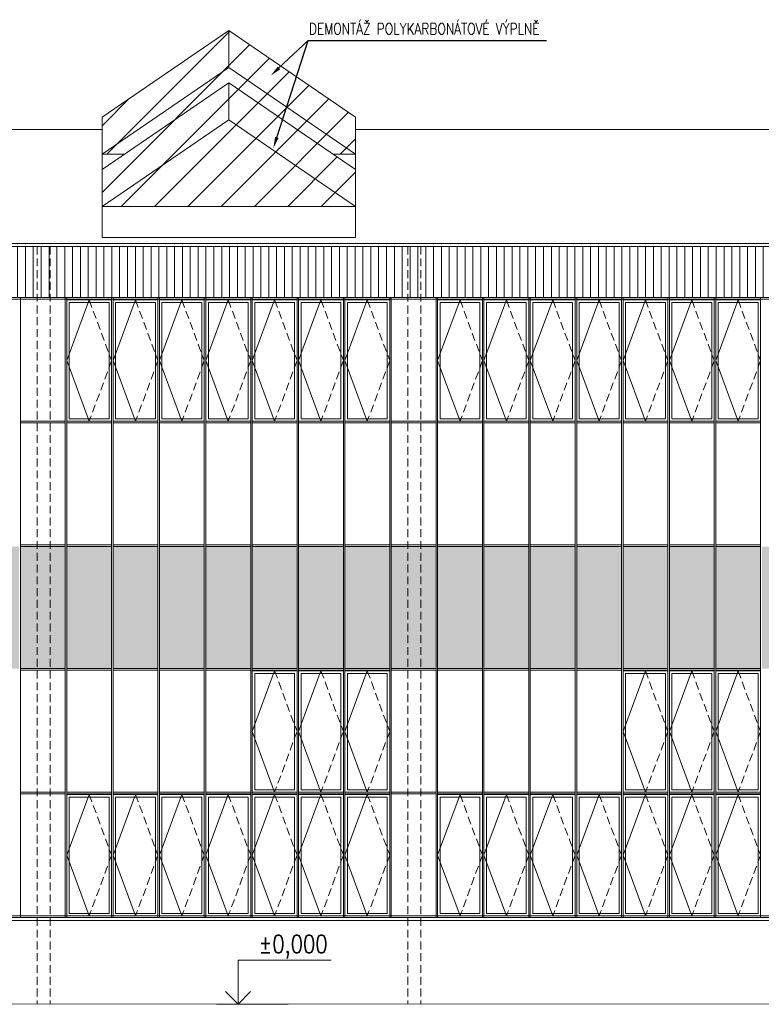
# Model space of a CAD drawing. Header units: millimetres. Extents: x -485339 to 286898, y -1189934 to 1602269.
# Tile 170 of 230: x -122267 to -110267, y -547485 to -531559. Entities that reach past the tile are written whole.
import ezdxf
from ezdxf import colors
from ezdxf.entities.mleader import LeaderData, LeaderLine
from ezdxf.enums import TextEntityAlignment as Align
from ezdxf.math import Vec2, Vec3

# ---------------------------------------------------------------- set-up
doc = ezdxf.new("R2010")
doc.units = ezdxf.units.MM
doc.header["$LTSCALE"] = 10
doc.linetypes.add('DASHED', pattern=[19.05, 12.7, -6.35])
doc.linetypes.add('ČÁRKOVANÁ', pattern=[19.05, 12.7, -6.35])
for name, color, linetype, lineweight, true_color in [('BOUR_OBV.PLÁŠT', 7, 'Continuous', 18, 0x4ccd32), ('BOUR_OKNA', 7, 'Continuous', 18, 0x4ccd32), ('BOUR_ŠRAFY', 7, 'Continuous', 18, 0x4ccd32), ('BOURÁNÍ_POPIS', 7, 'Continuous', 18, 0x4ccd32)]:
    doc.layers.add(name, color=color, linetype=linetype, lineweight=lineweight, true_color=true_color)
for name, color, linetype, lineweight in [('St_kóty_výškové', 132, 'Continuous', 18), ('St_otvory_okna', 40, 'Continuous', 18), ('St_sloupy_opláštění_pohled', 25, 'ČÁRKOVANÁ', 18), ('St_čáry_obrys', 5, 'Continuous', 35), ('St_čáry_plné', 250, 'Continuous', 18), ('St_šrafy', 250, 'Continuous', 18)]:
    doc.layers.add(name, color=color, linetype=linetype, lineweight=lineweight)
doc.styles.add('ROMANS', font='romans.shx', dxfattribs={"width": 0.8})
doc.styles.get("Standard").update_dxf_attribs({"font": 'simplex.shx', "width": 0.8})

# ---------------------------------------------------------------- blocks, each defined once
blk = doc.blocks.new('*U3875')
at = {"layer": 'St_sloupy_opláštění_pohled'}
for points in [[(-105, 6125), (-105, -6125)], [(105, 6125), (105, -6125)]]:
    blk.add_lwpolyline(points, dxfattribs=at)
blk = doc.blocks.new('*U3876')
at = {"layer": 'St_šrafy'}
for p in [(-48000, 0), (-42000, 0)]:
    blk.add_blockref('*U3875', p, dxfattribs=at)
blk = doc.blocks.new('*U4025')
at = {"layer": 'St_čáry_plné'}
for points in [[(2050, 273), (0, 1674), (-2050, 273)], [(0, 1073), (0, 1674)], [(2050, -328), (0, 1073), (-2050, -328)], [(2050, -573), (0, 828), (-2050, -573)], [(0, 227), (0, 828)], [(-2050, -1674), (-2050, 273)], [(2050, -1174), (0, 227), (-2050, -1174)], [(2050, -1674), (2050, 273)], [(-2050, -328), (-1691, -328)], [(2050, -328), (1691, -328)], [(-2050, -1174), (2050, -1174)], [(-2050, -1674), (2050, -1674)]]:
    blk.add_lwpolyline(points, dxfattribs=at)
blk = doc.blocks.new('*U4026')
at = {"layer": 'St_čáry_plné'}
blk.add_blockref('*U4025', (12000, 0), dxfattribs=at)
blk = doc.blocks.new('*U3985')
at = {"color": 0, "linetype": 'ByBlock', "lineweight": -2}
blk.add_line((3, 0), (-7, 0), dxfattribs=at)
for points in [[(0, 0), (0, 6.12), (0, 6.12), (-13, 6.12)], [(1.75, 1.75), (0, 0), (-1.75, 1.75)]]:
    blk.add_lwpolyline(points, dxfattribs=at)
at = {"color": 0, "linetype": 'ByBlock', "lineweight": -2, "style": 'ROMANS', "width": 0.8}
for tag, p in [('VYSKA', (-3.45, 9.62)), ('POPIS_001', (-12.5, 5.12))]:
    blk.add_attdef(tag, text='', height=2.5, dxfattribs=at).set_placement(p, align=Align.TOP_RIGHT)
blk = doc.blocks.new('G$CE9516F89')
at = {"layer": 'St_otvory_okna', "color": 0}
for points in [[(0, 0), (725, 0), (725, 1962.5), (0, 1962.5)], [(40, 40), (685, 40), (685, 1922.5), (40, 1922.5)]]:
    blk.add_lwpolyline(points, close=True, dxfattribs=at)
blk.add_lwpolyline([(362.5, 1962.5), (0, 981.25), (362.5, 0)], dxfattribs=at)
at = {"layer": 'St_otvory_okna', "color": 0, "linetype": 'ČÁRKOVANÁ'}
blk.add_lwpolyline([(362.5, 1962.5), (725, 981.25), (362.5, 0)], dxfattribs=at)

msp = doc.modelspace()

# ---------------------------------------------------------------- hatches: boundary and pattern name
at = {"layer": 'BOUR_ŠRAFY', "linetype": 'DASHED'}
h = msp.add_hatch(dxfattribs=at)
h.set_pattern_fill('ANSI31', color=256, scale=120)
h.set_pattern_definition([(45, (12000, 0), (-269.40768, 269.40768), [])])
h.paths.add_polyline_path([(-120934.2, -534580.9), (-116834.2, -534580.9), (-116834.2, -533979.8), (-117192.9, -533734.7), (-116834.2, -533734.7), (-116834.2, -533133.5), (-118884.2, -531733.1), (-120934.2, -533133.5), (-120934.2, -533734.7), (-120575.4, -533734.7), (-120934.2, -533979.8)])
at = {"layer": 'BOUR_ŠRAFY'}
h = msp.add_hatch(dxfattribs=at)
h.set_pattern_fill('ANSI31', color=256, scale=40, angle=45)
h.set_pattern_definition([(90, (0, 160416.98), (-127, 8e-15), [])])
h.paths.add_polyline_path([(-105754.9, -536055.2), (-105029.9, -536055.2), (-105004.9, -536055.2), (-104279.9, -536055.2), (-104254.9, -536055.2), (-103529.9, -536055.2), (-103504.9, -536055.2), (-102779.9, -536055.2), (-102754.9, -536055.2), (-102029.9, -536055.2), (-102004.9, -536055.2), (-101279.9, -536055.2), (-101254.9, -536055.2), (-100529.9, -536055.2), (-100504.9, -536055.2), (-99779.9, -536055.2), (-99754.9, -536055.2), (-99029.9, -536055.2), (-99004.9, -536055.2), (-98279.9, -536055.2), (-98254.9, -536055.2), (-97529.9, -536055.2), (-97504.9, -536055.2), (-96779.9, -536055.2), (-96754.9, -536055.2), (-96029.9, -536055.2), (-96004.9, -536055.2), (-95279.9, -536055.2), (-95254.9, -536055.2), (-94529.9, -536055.2), (-94504.9, -536055.2), (-93779.9, -536055.2), (-93754.9, -536055.2), (-93029.9, -536055.2), (-93004.9, -536055.2), (-92279.9, -536055.2), (-92254.9, -536055.2), (-91529.9, -536055.2), (-91504.9, -536055.2), (-90779.9, -536055.2), (-90754.9, -536055.2), (-90029.9, -536055.2), (-90004.9, -536055.2), (-89279.9, -536055.2), (-89254.9, -536055.2), (-88529.9, -536055.2), (-88504.9, -536055.2), (-87779.9, -536055.2), (-87754.9, -536055.2), (-87029.9, -536055.2), (-87004.9, -536055.2), (-86279.9, -536055.2), (-86254.9, -536055.2), (-85529.9, -536055.2), (-85504.9, -536055.2), (-84779.9, -536055.2), (-84754.9, -536055.2), (-84029.9, -536055.2), (-84004.9, -536055.2), (-83279.9, -536055.2), (-83254.9, -536055.2), (-82529.9, -536055.2), (-82504.9, -536055.2), (-81779.9, -536055.2), (-81754.9, -536055.2), (-81029.9, -536055.2), (-81004.9, -536055.2), (-80279.9, -536055.2), (-80254.9, -536055.2), (-79529.9, -536055.2), (-79504.9, -536055.2), (-78779.9, -536055.2), (-78754.9, -536055.2), (-78029.9, -536055.2), (-78004.9, -536055.2), (-77279.9, -536055.2), (-77254.9, -536055.2), (-76529.9, -536055.2), (-76504.9, -536055.2), (-75779.9, -536055.2), (-75754.9, -536055.2), (-75029.9, -536055.2), (-75004.9, -536055.2), (-74279.9, -536055.2), (-74254.9, -536055.2), (-73529.9, -536055.2), (-73504.9, -536055.2), (-72779.9, -536055.2), (-72754.9, -536055.2), (-72029.9, -536055.2), (-72004.9, -536055.2), (-71279.9, -536055.2), (-71254.9, -536055.2), (-70529.9, -536055.2), (-70504.9, -536055.2), (-70504.9, -535230.1), (-140279.9, -535230.1), (-140279.9, -536055.2), (-140254.9, -536055.2), (-139529.9, -536055.2), (-139504.9, -536055.2), (-138779.9, -536055.2), (-138754.9, -536055.2), (-138029.9, -536055.2), (-138004.9, -536055.2), (-137279.9, -536055.2), (-137254.9, -536055.2), (-136529.9, -536055.2), (-136504.9, -536055.2), (-135779.9, -536055.2), (-135754.9, -536055.2), (-135029.9, -536055.2), (-135004.9, -536055.2), (-134279.9, -536055.2), (-134254.9, -536055.2), (-133529.9, -536055.2), (-133504.9, -536055.2), (-132779.9, -536055.2), (-132754.9, -536055.2), (-132029.9, -536055.2), (-132004.9, -536055.2), (-131279.9, -536055.2), (-131254.9, -536055.2), (-130529.9, -536055.2), (-130504.9, -536055.2), (-129779.9, -536055.2), (-129754.9, -536055.2), (-129029.9, -536055.2), (-129004.9, -536055.2), (-128279.9, -536055.2), (-128254.9, -536055.2), (-127529.9, -536055.2), (-127504.9, -536055.2), (-126779.9, -536055.2), (-126754.9, -536055.2), (-126029.9, -536055.2), (-126004.9, -536055.2), (-125279.9, -536055.2), (-125254.9, -536055.2), (-124529.9, -536055.2), (-124504.9, -536055.2), (-123779.9, -536055.2), (-123754.9, -536055.2), (-123029.9, -536055.2), (-123004.9, -536055.2), (-122279.9, -536055.2), (-122254.9, -536055.2), (-121529.9, -536055.2), (-121504.9, -536055.2), (-120779.9, -536055.2), (-120754.9, -536055.2), (-120029.9, -536055.2), (-120004.9, -536055.2), (-119279.9, -536055.2), (-119254.9, -536055.2), (-118529.9, -536055.2), (-118504.9, -536055.2), (-117779.9, -536055.2), (-117754.9, -536055.2), (-117029.9, -536055.2), (-117004.9, -536055.2), (-116279.9, -536055.2), (-116254.9, -536055.2), (-115529.9, -536055.2), (-115504.9, -536055.2), (-114779.9, -536055.2), (-114754.9, -536055.2), (-114029.9, -536055.2), (-114004.9, -536055.2), (-113279.9, -536055.2), (-113254.9, -536055.2), (-112529.9, -536055.2), (-112504.9, -536055.2), (-111779.9, -536055.2), (-111754.9, -536055.2), (-111029.9, -536055.2), (-111004.9, -536055.2), (-110279.9, -536055.2), (-110254.9, -536055.2), (-109529.9, -536055.2), (-109504.9, -536055.2), (-108779.9, -536055.2), (-108754.9, -536055.2), (-108029.9, -536055.2), (-108004.9, -536055.2), (-107279.9, -536055.2), (-107254.9, -536055.2), (-106529.9, -536055.2), (-106504.9, -536055.2), (-105779.9, -536055.2)])
at = {"layer": 'St_otvory_okna'}
h = msp.add_hatch(color=254, dxfattribs=at)
h.dxf.hatch_style = 1
h.paths.add_polyline_path([(-139504.9, -542055.2), (-138779.9, -542055.2), (-138779.9, -540080.2), (-139504.9, -540080.2)])
h.paths.add_polyline_path([(-138029.9, -540080.2), (-138754.9, -540080.2), (-138754.9, -542055.2), (-138029.9, -542055.2)])
h.paths.add_polyline_path([(-137279.9, -540080.2), (-138004.9, -540080.2), (-138004.9, -542055.2), (-137279.9, -542055.2)])
h.paths.add_polyline_path([(-136529.9, -540080.2), (-137254.9, -540080.2), (-137254.9, -542055.2), (-136529.9, -542055.2)])
h.paths.add_polyline_path([(-136504.9, -542055.2), (-135779.9, -542055.2), (-135779.9, -540080.2), (-136504.9, -540080.2)])
h.paths.add_polyline_path([(-135754.9, -542055.2), (-135029.9, -542055.2), (-135029.9, -540080.2), (-135754.9, -540080.2)])
h.paths.add_polyline_path([(-135004.9, -542055.2), (-134279.9, -542055.2), (-134279.9, -540080.2), (-135004.9, -540080.2)])
h.paths.add_polyline_path([(-134254.9, -542055.2), (-133529.9, -542055.2), (-133529.9, -540080.2), (-134254.9, -540080.2)])
h.paths.add_polyline_path([(-132779.9, -540080.2), (-133504.9, -540080.2), (-133504.9, -542055.2), (-132779.9, -542055.2)])
h.paths.add_polyline_path([(-132754.9, -542055.2), (-132029.9, -542055.2), (-132029.9, -540080.2), (-132754.9, -540080.2)])
h.paths.add_polyline_path([(-132004.9, -542055.2), (-131279.9, -542055.2), (-131279.9, -540080.2), (-132004.9, -540080.2)])
h.paths.add_polyline_path([(-131254.9, -542055.2), (-130529.9, -542055.2), (-130529.9, -540080.2), (-131254.9, -540080.2)])
h.paths.add_polyline_path([(-130504.9, -542055.2), (-129779.9, -542055.2), (-129779.9, -540080.2), (-130504.9, -540080.2)])
h.paths.add_polyline_path([(-129754.9, -542055.2), (-129029.9, -542055.2), (-129029.9, -540080.2), (-129754.9, -540080.2)])
h.paths.add_polyline_path([(-129004.9, -542055.2), (-128279.9, -542055.2), (-128279.9, -540080.2), (-129004.9, -540080.2)])
h.paths.add_polyline_path([(-128254.9, -542055.2), (-127529.9, -542055.2), (-127529.9, -540080.2), (-128254.9, -540080.2)])
h.paths.add_polyline_path([(-127504.9, -542055.2), (-126779.9, -542055.2), (-126779.9, -540080.2), (-127504.9, -540080.2)])
h.paths.add_polyline_path([(-126754.9, -542055.2), (-126029.9, -542055.2), (-126029.9, -540080.2), (-126754.9, -540080.2)])
h.paths.add_polyline_path([(-126004.9, -542055.2), (-125279.9, -542055.2), (-125279.9, -540080.2), (-126004.9, -540080.2)])
h.paths.add_polyline_path([(-125254.9, -542055.2), (-124529.9, -542055.2), (-124529.9, -540080.2), (-125254.9, -540080.2)])
h.paths.add_polyline_path([(-124504.9, -542055.2), (-123779.9, -542055.2), (-123779.9, -540080.2), (-124504.9, -540080.2)])
h.paths.add_polyline_path([(-123754.9, -542055.2), (-123029.9, -542055.2), (-123029.9, -540080.2), (-123754.9, -540080.2)])
h.paths.add_polyline_path([(-123004.9, -542055.2), (-122279.9, -542055.2), (-122279.9, -540080.2), (-123004.9, -540080.2)])
h.paths.add_polyline_path([(-122254.9, -542055.2), (-121529.9, -542055.2), (-121529.9, -540080.2), (-122254.9, -540080.2)])
h.paths.add_polyline_path([(-121504.9, -542055.2), (-120779.9, -542055.2), (-120779.9, -540080.2), (-121504.9, -540080.2)])
h.paths.add_polyline_path([(-120754.9, -542055.2), (-120029.9, -542055.2), (-120029.9, -540080.2), (-120754.9, -540080.2)])
h.paths.add_polyline_path([(-120004.9, -542055.2), (-119279.9, -542055.2), (-119279.9, -540080.2), (-120004.9, -540080.2)])
h.paths.add_polyline_path([(-119254.9, -542055.2), (-118529.9, -542055.2), (-118529.9, -540080.2), (-119254.9, -540080.2)])
h.paths.add_polyline_path([(-118504.9, -542055.2), (-117779.9, -542055.2), (-117779.9, -540080.2), (-118504.9, -540080.2)])
h.paths.add_polyline_path([(-117754.9, -542055.2), (-117029.9, -542055.2), (-117029.9, -540080.2), (-117754.9, -540080.2)])
h.paths.add_polyline_path([(-116254.9, -542055.2), (-115529.9, -542055.2), (-115529.9, -540080.2), (-116254.9, -540080.2)])
h.paths.add_polyline_path([(-117004.9, -542055.2), (-116279.9, -542055.2), (-116279.9, -540080.2), (-117004.9, -540080.2)])
h.paths.add_polyline_path([(-115504.9, -542055.2), (-114779.9, -542055.2), (-114779.9, -540080.2), (-115504.9, -540080.2)])
h.paths.add_polyline_path([(-114754.9, -542055.2), (-114029.9, -542055.2), (-114029.9, -540080.2), (-114754.9, -540080.2)])
h.paths.add_polyline_path([(-114004.9, -542055.2), (-113279.9, -542055.2), (-113279.9, -540080.2), (-114004.9, -540080.2)])
h.paths.add_polyline_path([(-113254.9, -542055.2), (-112529.9, -542055.2), (-112529.9, -540080.2), (-113254.9, -540080.2)])
h.paths.add_polyline_path([(-112504.9, -542055.2), (-111779.9, -542055.2), (-111779.9, -540080.2), (-112504.9, -540080.2)])
h.paths.add_polyline_path([(-111754.9, -542055.2), (-111029.9, -542055.2), (-111029.9, -540080.2), (-111754.9, -540080.2)])
h.paths.add_polyline_path([(-111004.9, -542055.2), (-110279.9, -542055.2), (-110279.9, -540080.2), (-111004.9, -540080.2)])
h.paths.add_polyline_path([(-110254.9, -542055.2), (-109529.9, -542055.2), (-109529.9, -540080.2), (-110254.9, -540080.2)])
h.paths.add_polyline_path([(-109504.9, -542055.2), (-108779.9, -542055.2), (-108779.9, -540080.2), (-109504.9, -540080.2)])
h.paths.add_polyline_path([(-108754.9, -542055.2), (-108029.9, -542055.2), (-108029.9, -540080.2), (-108754.9, -540080.2)])
h.paths.add_polyline_path([(-108004.9, -542055.2), (-107279.9, -542055.2), (-107279.9, -540080.2), (-108004.9, -540080.2)])
h.paths.add_polyline_path([(-107254.9, -542055.2), (-106529.9, -542055.2), (-106529.9, -540080.2), (-107254.9, -540080.2)])
h.paths.add_polyline_path([(-106504.9, -542055.2), (-105779.9, -542055.2), (-105779.9, -540080.2), (-106504.9, -540080.2)])
h.paths.add_polyline_path([(-105754.9, -542055.2), (-105029.9, -542055.2), (-105029.9, -540080.2), (-105754.9, -540080.2)])
h.paths.add_polyline_path([(-105004.9, -542055.2), (-104279.9, -542055.2), (-104279.9, -540080.2), (-105004.9, -540080.2)])
h.paths.add_polyline_path([(-104254.9, -542055.2), (-103529.9, -542055.2), (-103529.9, -540080.2), (-104254.9, -540080.2)])
h.paths.add_polyline_path([(-103504.9, -542055.2), (-102779.9, -542055.2), (-102779.9, -540080.2), (-103504.9, -540080.2)])
h.paths.add_polyline_path([(-102754.9, -542055.2), (-102029.9, -542055.2), (-102029.9, -540080.2), (-102754.9, -540080.2)])
h.paths.add_polyline_path([(-102004.9, -542055.2), (-101279.9, -542055.2), (-101279.9, -540080.2), (-102004.9, -540080.2)])
h.paths.add_polyline_path([(-101254.9, -542055.2), (-100529.9, -542055.2), (-100529.9, -540080.2), (-101254.9, -540080.2)])
h.paths.add_polyline_path([(-100504.9, -542055.2), (-99779.9, -542055.2), (-99779.9, -540080.2), (-100504.9, -540080.2)])
h.paths.add_polyline_path([(-99754.9, -542055.2), (-99029.9, -542055.2), (-99029.9, -540080.2), (-99754.9, -540080.2)])
h.paths.add_polyline_path([(-99004.9, -542055.2), (-98279.9, -542055.2), (-98279.9, -540080.2), (-99004.9, -540080.2)])
h.paths.add_polyline_path([(-98254.9, -542055.2), (-97529.9, -542055.2), (-97529.9, -540080.2), (-98254.9, -540080.2)])
h.paths.add_polyline_path([(-97504.9, -542055.2), (-96779.9, -542055.2), (-96779.9, -540080.2), (-97504.9, -540080.2)])
h.paths.add_polyline_path([(-96754.9, -542055.2), (-96029.9, -542055.2), (-96029.9, -540080.2), (-96754.9, -540080.2)])
h.paths.add_polyline_path([(-96004.9, -542055.2), (-95279.9, -542055.2), (-95279.9, -540080.2), (-96004.9, -540080.2)])
h.paths.add_polyline_path([(-95254.9, -542055.2), (-94529.9, -542055.2), (-94529.9, -540080.2), (-95254.9, -540080.2)])
h.paths.add_polyline_path([(-94504.9, -542055.2), (-93779.9, -542055.2), (-93779.9, -540080.2), (-94504.9, -540080.2)])
h.paths.add_polyline_path([(-93754.9, -542055.2), (-93029.9, -542055.2), (-93029.9, -540080.2), (-93754.9, -540080.2)])
h.paths.add_polyline_path([(-93004.9, -542055.2), (-92279.9, -542055.2), (-92279.9, -540080.2), (-93004.9, -540080.2)])
h.paths.add_polyline_path([(-92254.9, -542055.2), (-91529.9, -542055.2), (-91529.9, -540080.2), (-92254.9, -540080.2)])
h.paths.add_polyline_path([(-91504.9, -542055.2), (-90779.9, -542055.2), (-90779.9, -540080.2), (-91504.9, -540080.2)])
h.paths.add_polyline_path([(-90754.9, -542055.2), (-90029.9, -542055.2), (-90029.9, -540080.2), (-90754.9, -540080.2)])
h.paths.add_polyline_path([(-90004.9, -542055.2), (-89279.9, -542055.2), (-89279.9, -540080.2), (-90004.9, -540080.2)])
h.paths.add_polyline_path([(-89254.9, -542055.2), (-88529.9, -542055.2), (-88529.9, -540080.2), (-89254.9, -540080.2)])
h.paths.add_polyline_path([(-88504.9, -542055.2), (-87779.9, -542055.2), (-87779.9, -540080.2), (-88504.9, -540080.2)])
h.paths.add_polyline_path([(-87754.9, -542055.2), (-87029.9, -542055.2), (-87029.9, -540080.2), (-87754.9, -540080.2)])
h.paths.add_polyline_path([(-87004.9, -542055.2), (-86279.9, -542055.2), (-86279.9, -540080.2), (-87004.9, -540080.2)])
h.paths.add_polyline_path([(-86254.9, -542055.2), (-85529.9, -542055.2), (-85529.9, -540080.2), (-86254.9, -540080.2)])
h.paths.add_polyline_path([(-85504.9, -542055.2), (-84779.9, -542055.2), (-84779.9, -540080.2), (-85504.9, -540080.2)])
h.paths.add_polyline_path([(-84754.9, -542055.2), (-84029.9, -542055.2), (-84029.9, -540080.2), (-84754.9, -540080.2)])
h.paths.add_polyline_path([(-84004.9, -542055.2), (-83279.9, -542055.2), (-83279.9, -540080.2), (-84004.9, -540080.2)])
h.paths.add_polyline_path([(-83254.9, -542055.2), (-82529.9, -542055.2), (-82529.9, -540080.2), (-83254.9, -540080.2)])
h.paths.add_polyline_path([(-82504.9, -542055.2), (-81779.9, -542055.2), (-81779.9, -540080.2), (-82504.9, -540080.2)])
h.paths.add_polyline_path([(-81754.9, -542055.2), (-81029.9, -542055.2), (-81029.9, -540080.2), (-81754.9, -540080.2)])
h.paths.add_polyline_path([(-81004.9, -542055.2), (-80279.9, -542055.2), (-80279.9, -540080.2), (-81004.9, -540080.2)])
h.paths.add_polyline_path([(-80254.9, -542055.2), (-79529.9, -542055.2), (-79529.9, -540080.2), (-80254.9, -540080.2)])
h.paths.add_polyline_path([(-79504.9, -542055.2), (-78779.9, -542055.2), (-78779.9, -540080.2), (-79504.9, -540080.2)])
h.paths.add_polyline_path([(-78754.9, -542055.2), (-78029.9, -542055.2), (-78029.9, -540080.2), (-78754.9, -540080.2)])
h.paths.add_polyline_path([(-78004.9, -542055.2), (-77279.9, -542055.2), (-77279.9, -540080.2), (-78004.9, -540080.2)])
h.paths.add_polyline_path([(-77254.9, -542055.2), (-76529.9, -542055.2), (-76529.9, -540080.2), (-77254.9, -540080.2)])
h.paths.add_polyline_path([(-76504.9, -542055.2), (-75779.9, -542055.2), (-75779.9, -540080.2), (-76504.9, -540080.2)])
h.paths.add_polyline_path([(-75754.9, -542055.2), (-75029.9, -542055.2), (-75029.9, -540080.2), (-75754.9, -540080.2)])
h.paths.add_polyline_path([(-75004.9, -542055.2), (-74279.9, -542055.2), (-74279.9, -540080.2), (-75004.9, -540080.2)])
h.paths.add_polyline_path([(-74254.9, -542055.2), (-73529.9, -542055.2), (-73529.9, -540080.2), (-74254.9, -540080.2)])
h.paths.add_polyline_path([(-72779.9, -540080.2), (-73504.9, -540080.2), (-73504.9, -542055.2), (-72779.9, -542055.2)])
h.paths.add_polyline_path([(-72029.9, -540080.2), (-72754.9, -540080.2), (-72754.9, -542055.2), (-72029.9, -542055.2)])
h.paths.add_polyline_path([(-71279.9, -540080.2), (-72004.9, -540080.2), (-72004.9, -542055.2), (-71279.9, -542055.2)])
h.paths.add_polyline_path([(-70529.9, -540080.2), (-71254.9, -540080.2), (-71254.9, -542055.2), (-70529.9, -542055.2)])

# ---------------------------------------------------------------- linework, layer by layer
at = {"layer": 'BOUR_OBV.PLÁŠT'}
for p, q in [((-140279.9, -536055.2), (-70504.9, -536055.2)), ((-140254.9, -536080.2), (-70529.9, -536080.2)), ((-122254.9, -540080.2), (-122254.9, -542055.2)), ((-121529.9, -540080.2), (-122254.9, -540080.2)), ((-121529.9, -542055.2), (-121529.9, -540080.2)), ((-121504.9, -540080.2), (-121504.9, -542055.2)), ((-120779.9, -540080.2), (-121504.9, -540080.2)), ((-120779.9, -542055.2), (-120779.9, -540080.2)), ((-120754.9, -540080.2), (-120754.9, -542055.2)), ((-120029.9, -540080.2), (-120754.9, -540080.2)), ((-120029.9, -542055.2), (-120029.9, -540080.2)), ((-120004.9, -540080.2), (-120004.9, -542055.2)), ((-119279.9, -540080.2), (-120004.9, -540080.2)), ((-119279.9, -542055.2), (-119279.9, -540080.2)), ((-119254.9, -540080.2), (-119254.9, -542055.2)), ((-118529.9, -540080.2), (-119254.9, -540080.2)), ((-118529.9, -542055.2), (-118529.9, -540080.2)), ((-118504.9, -540080.2), (-118504.9, -542055.2)), ((-117779.9, -540080.2), (-118504.9, -540080.2)), ((-117779.9, -542055.2), (-117779.9, -540080.2)), ((-117754.9, -540080.2), (-117754.9, -542055.2)), ((-117029.9, -540080.2), (-117754.9, -540080.2)), ((-117029.9, -542055.2), (-117029.9, -540080.2)), ((-117004.9, -540080.2), (-117004.9, -542055.2)), ((-116279.9, -540080.2), (-117004.9, -540080.2)), ((-116279.9, -542055.2), (-116279.9, -540080.2)), ((-116254.9, -540080.2), (-116254.9, -542055.2)), ((-115529.9, -540080.2), (-116254.9, -540080.2)), ((-115529.9, -542055.2), (-115529.9, -540080.2)), ((-115504.9, -540080.2), (-115504.9, -542055.2)), ((-114779.9, -540080.2), (-115504.9, -540080.2)), ((-114779.9, -542055.2), (-114779.9, -540080.2)), ((-114754.9, -540080.2), (-114754.9, -542055.2)), ((-114029.9, -540080.2), (-114754.9, -540080.2)), ((-114029.9, -542055.2), (-114029.9, -540080.2)), ((-114004.9, -540080.2), (-114004.9, -542055.2)), ((-113279.9, -540080.2), (-114004.9, -540080.2)), ((-113279.9, -542055.2), (-113279.9, -540080.2)), ((-113254.9, -540080.2), (-113254.9, -542055.2)), ((-112529.9, -540080.2), (-113254.9, -540080.2)), ((-112529.9, -542055.2), (-112529.9, -540080.2)), ((-112504.9, -540080.2), (-112504.9, -542055.2)), ((-111779.9, -540080.2), (-112504.9, -540080.2)), ((-111779.9, -542055.2), (-111779.9, -540080.2)), ((-111754.9, -540080.2), (-111754.9, -542055.2)), ((-111029.9, -540080.2), (-111754.9, -540080.2)), ((-111029.9, -542055.2), (-111029.9, -540080.2)), ((-111004.9, -540080.2), (-111004.9, -542055.2)), ((-110279.9, -540080.2), (-111004.9, -540080.2)), ((-110279.9, -542055.2), (-110279.9, -540080.2)), ((-122254.9, -542055.2), (-121529.9, -542055.2)), ((-121504.9, -542055.2), (-120779.9, -542055.2)), ((-120754.9, -542055.2), (-120029.9, -542055.2)), ((-120004.9, -542055.2), (-119279.9, -542055.2)), ((-119254.9, -542055.2), (-118529.9, -542055.2)), ((-118504.9, -542055.2), (-117779.9, -542055.2)), ((-117754.9, -542055.2), (-117029.9, -542055.2)), ((-117004.9, -542055.2), (-116279.9, -542055.2)), ((-116254.9, -542055.2), (-115529.9, -542055.2)), ((-115504.9, -542055.2), (-114779.9, -542055.2)), ((-114754.9, -542055.2), (-114029.9, -542055.2)), ((-114004.9, -542055.2), (-113279.9, -542055.2)), ((-113254.9, -542055.2), (-112529.9, -542055.2)), ((-112504.9, -542055.2), (-111779.9, -542055.2)), ((-111754.9, -542055.2), (-111029.9, -542055.2)), ((-111004.9, -542055.2), (-110279.9, -542055.2)), ((-70504.9, -546080.2), (-140279.9, -546080.2)), ((-70529.9, -546055.2), (-140254.9, -546055.2))]:
    msp.add_line(p, q, dxfattribs=at)
for points in [[(-122254.9, -536055.2), (-121529.9, -536055.2)], [(-122254.9, -546080.2), (-122254.9, -536055.2)], [(-121529.9, -546080.2), (-121529.9, -536055.2)], [(-121504.9, -536055.2), (-120779.9, -536055.2)], [(-121504.9, -546080.2), (-121504.9, -536055.2)], [(-120779.9, -546080.2), (-120779.9, -536055.2)], [(-120754.9, -536055.2), (-120029.9, -536055.2)], [(-120754.9, -546080.2), (-120754.9, -536055.2)], [(-120029.9, -546080.2), (-120029.9, -536055.2)], [(-120004.9, -536055.2), (-119279.9, -536055.2)], [(-120004.9, -546080.2), (-120004.9, -536055.2)], [(-119279.9, -546080.2), (-119279.9, -536055.2)], [(-119254.9, -536055.2), (-118529.9, -536055.2)], [(-119254.9, -546080.2), (-119254.9, -536055.2)], [(-118529.9, -546080.2), (-118529.9, -536055.2)], [(-118504.9, -536055.2), (-117779.9, -536055.2)], [(-118504.9, -546080.2), (-118504.9, -536055.2)], [(-117779.9, -546080.2), (-117779.9, -536055.2)], [(-117754.9, -536055.2), (-117029.9, -536055.2)], [(-117754.9, -546080.2), (-117754.9, -536055.2)], [(-117029.9, -546080.2), (-117029.9, -536055.2)], [(-117004.9, -536055.2), (-116279.9, -536055.2)], [(-117004.9, -546080.2), (-117004.9, -536055.2)], [(-116279.9, -546080.2), (-116279.9, -536055.2)], [(-116254.9, -536055.2), (-115529.9, -536055.2)], [(-116254.9, -546080.2), (-116254.9, -536055.2)], [(-115529.9, -546080.2), (-115529.9, -536055.2)], [(-115504.9, -536055.2), (-114779.9, -536055.2)], [(-115504.9, -546080.2), (-115504.9, -536055.2)], [(-114779.9, -546080.2), (-114779.9, -536055.2)], [(-114754.9, -536055.2), (-114029.9, -536055.2)], [(-114754.9, -546080.2), (-114754.9, -536055.2)], [(-114029.9, -546080.2), (-114029.9, -536055.2)], [(-114004.9, -536055.2), (-113279.9, -536055.2)], [(-114004.9, -546080.2), (-114004.9, -536055.2)], [(-113279.9, -546080.2), (-113279.9, -536055.2)], [(-113254.9, -536055.2), (-112529.9, -536055.2)], [(-113254.9, -546080.2), (-113254.9, -536055.2)], [(-112529.9, -546080.2), (-112529.9, -536055.2)], [(-112504.9, -536055.2), (-111779.9, -536055.2)], [(-112504.9, -546080.2), (-112504.9, -536055.2)], [(-111779.9, -546080.2), (-111779.9, -536055.2)], [(-111754.9, -536055.2), (-111029.9, -536055.2)], [(-111754.9, -546080.2), (-111754.9, -536055.2)], [(-111029.9, -546080.2), (-111029.9, -536055.2)], [(-111004.9, -536055.2), (-110279.9, -536055.2)], [(-111004.9, -546080.2), (-111004.9, -536055.2)], [(-110279.9, -546080.2), (-110279.9, -536055.2)], [(-122254.9, -536080.2), (-121529.9, -536080.2)], [(-121504.9, -536080.2), (-120779.9, -536080.2)], [(-120754.9, -536080.2), (-120029.9, -536080.2)], [(-120004.9, -536080.2), (-119279.9, -536080.2)], [(-119254.9, -536080.2), (-118529.9, -536080.2)], [(-118504.9, -536080.2), (-117779.9, -536080.2)], [(-117754.9, -536080.2), (-117029.9, -536080.2)], [(-117004.9, -536080.2), (-116279.9, -536080.2)], [(-116254.9, -536080.2), (-115529.9, -536080.2)], [(-115504.9, -536080.2), (-114779.9, -536080.2)], [(-114754.9, -536080.2), (-114029.9, -536080.2)], [(-114004.9, -536080.2), (-113279.9, -536080.2)], [(-113254.9, -536080.2), (-112529.9, -536080.2)], [(-112504.9, -536080.2), (-111779.9, -536080.2)], [(-111754.9, -536080.2), (-111029.9, -536080.2)], [(-111004.9, -536080.2), (-110279.9, -536080.2)], [(-122254.9, -538055.2), (-121529.9, -538055.2)], [(-122254.9, -538080.2), (-121529.9, -538080.2)], [(-121504.9, -538055.2), (-120779.9, -538055.2)], [(-121504.9, -538080.2), (-120779.9, -538080.2)], [(-120754.9, -538055.2), (-120029.9, -538055.2)], [(-120754.9, -538080.2), (-120029.9, -538080.2)], [(-120004.9, -538055.2), (-119279.9, -538055.2)], [(-120004.9, -538080.2), (-119279.9, -538080.2)], [(-119254.9, -538055.2), (-118529.9, -538055.2)], [(-119254.9, -538080.2), (-118529.9, -538080.2)], [(-118504.9, -538055.2), (-117779.9, -538055.2)], [(-118504.9, -538080.2), (-117779.9, -538080.2)], [(-117754.9, -538055.2), (-117029.9, -538055.2)], [(-117754.9, -538080.2), (-117029.9, -538080.2)], [(-117004.9, -538055.2), (-116279.9, -538055.2)], [(-117004.9, -538080.2), (-116279.9, -538080.2)], [(-116254.9, -538055.2), (-115529.9, -538055.2)], [(-116254.9, -538080.2), (-115529.9, -538080.2)], [(-115504.9, -538055.2), (-114779.9, -538055.2)], [(-115504.9, -538080.2), (-114779.9, -538080.2)], [(-114754.9, -538055.2), (-114029.9, -538055.2)], [(-114754.9, -538080.2), (-114029.9, -538080.2)], [(-114004.9, -538055.2), (-113279.9, -538055.2)], [(-114004.9, -538080.2), (-113279.9, -538080.2)], [(-113254.9, -538055.2), (-112529.9, -538055.2)], [(-113254.9, -538080.2), (-112529.9, -538080.2)], [(-112504.9, -538055.2), (-111779.9, -538055.2)], [(-112504.9, -538080.2), (-111779.9, -538080.2)], [(-111754.9, -538055.2), (-111029.9, -538055.2)], [(-111754.9, -538080.2), (-111029.9, -538080.2)], [(-111004.9, -538055.2), (-110279.9, -538055.2)], [(-111004.9, -538080.2), (-110279.9, -538080.2)], [(-122254.9, -540055.2), (-121529.9, -540055.2)], [(-122254.9, -540080.2), (-121529.9, -540080.2)], [(-121504.9, -540055.2), (-120779.9, -540055.2)], [(-121504.9, -540080.2), (-120779.9, -540080.2)], [(-120754.9, -540055.2), (-120029.9, -540055.2)], [(-120754.9, -540080.2), (-120029.9, -540080.2)], [(-120004.9, -540055.2), (-119279.9, -540055.2)], [(-120004.9, -540080.2), (-119279.9, -540080.2)], [(-119254.9, -540055.2), (-118529.9, -540055.2)], [(-119254.9, -540080.2), (-118529.9, -540080.2)], [(-118504.9, -540055.2), (-117779.9, -540055.2)], [(-118504.9, -540080.2), (-117779.9, -540080.2)], [(-117754.9, -540055.2), (-117029.9, -540055.2)], [(-117754.9, -540080.2), (-117029.9, -540080.2)], [(-117004.9, -540055.2), (-116279.9, -540055.2)], [(-117004.9, -540080.2), (-116279.9, -540080.2)], [(-116254.9, -540055.2), (-115529.9, -540055.2)], [(-116254.9, -540080.2), (-115529.9, -540080.2)], [(-115504.9, -540055.2), (-114779.9, -540055.2)], [(-115504.9, -540080.2), (-114779.9, -540080.2)], [(-114754.9, -540055.2), (-114029.9, -540055.2)], [(-114754.9, -540080.2), (-114029.9, -540080.2)], [(-114004.9, -540055.2), (-113279.9, -540055.2)], [(-114004.9, -540080.2), (-113279.9, -540080.2)], [(-113254.9, -540055.2), (-112529.9, -540055.2)], [(-113254.9, -540080.2), (-112529.9, -540080.2)], [(-112504.9, -540055.2), (-111779.9, -540055.2)], [(-112504.9, -540080.2), (-111779.9, -540080.2)], [(-111754.9, -540055.2), (-111029.9, -540055.2)], [(-111754.9, -540080.2), (-111029.9, -540080.2)], [(-111004.9, -540055.2), (-110279.9, -540055.2)], [(-111004.9, -540080.2), (-110279.9, -540080.2)], [(-122254.9, -542055.2), (-121529.9, -542055.2)], [(-122254.9, -542080.2), (-121529.9, -542080.2)], [(-121504.9, -542055.2), (-120779.9, -542055.2)], [(-121504.9, -542080.2), (-120779.9, -542080.2)], [(-120754.9, -542055.2), (-120029.9, -542055.2)], [(-120754.9, -542080.2), (-120029.9, -542080.2)], [(-120004.9, -542055.2), (-119279.9, -542055.2)], [(-120004.9, -542080.2), (-119279.9, -542080.2)], [(-119254.9, -542055.2), (-118529.9, -542055.2)], [(-119254.9, -542080.2), (-118529.9, -542080.2)], [(-118504.9, -542055.2), (-117779.9, -542055.2)], [(-118504.9, -542080.2), (-117779.9, -542080.2)], [(-117754.9, -542055.2), (-117029.9, -542055.2)], [(-117754.9, -542080.2), (-117029.9, -542080.2)], [(-117004.9, -542055.2), (-116279.9, -542055.2)], [(-117004.9, -542080.2), (-116279.9, -542080.2)], [(-116254.9, -542055.2), (-115529.9, -542055.2)], [(-116254.9, -542080.2), (-115529.9, -542080.2)], [(-115504.9, -542055.2), (-114779.9, -542055.2)], [(-115504.9, -542080.2), (-114779.9, -542080.2)], [(-114754.9, -542055.2), (-114029.9, -542055.2)], [(-114754.9, -542080.2), (-114029.9, -542080.2)], [(-114004.9, -542055.2), (-113279.9, -542055.2)], [(-114004.9, -542080.2), (-113279.9, -542080.2)], [(-113254.9, -542055.2), (-112529.9, -542055.2)], [(-113254.9, -542080.2), (-112529.9, -542080.2)], [(-112504.9, -542055.2), (-111779.9, -542055.2)], [(-112504.9, -542080.2), (-111779.9, -542080.2)], [(-111754.9, -542055.2), (-111029.9, -542055.2)], [(-111754.9, -542080.2), (-111029.9, -542080.2)], [(-111004.9, -542055.2), (-110279.9, -542055.2)], [(-111004.9, -542080.2), (-110279.9, -542080.2)], [(-122254.9, -544055.2), (-121529.9, -544055.2)], [(-122254.9, -544080.2), (-121529.9, -544080.2)], [(-121504.9, -544055.2), (-120779.9, -544055.2)], [(-121504.9, -544080.2), (-120779.9, -544080.2)], [(-120754.9, -544055.2), (-120029.9, -544055.2)], [(-120754.9, -544080.2), (-120029.9, -544080.2)], [(-120004.9, -544055.2), (-119279.9, -544055.2)], [(-120004.9, -544080.2), (-119279.9, -544080.2)], [(-119254.9, -544055.2), (-118529.9, -544055.2)], [(-119254.9, -544080.2), (-118529.9, -544080.2)], [(-118504.9, -544055.2), (-117779.9, -544055.2)], [(-118504.9, -544080.2), (-117779.9, -544080.2)], [(-117754.9, -544055.2), (-117029.9, -544055.2)], [(-117754.9, -544080.2), (-117029.9, -544080.2)], [(-117004.9, -544055.2), (-116279.9, -544055.2)], [(-117004.9, -544080.2), (-116279.9, -544080.2)], [(-116254.9, -544055.2), (-115529.9, -544055.2)], [(-116254.9, -544080.2), (-115529.9, -544080.2)], [(-115504.9, -544055.2), (-114779.9, -544055.2)], [(-115504.9, -544080.2), (-114779.9, -544080.2)], [(-114754.9, -544055.2), (-114029.9, -544055.2)], [(-114754.9, -544080.2), (-114029.9, -544080.2)], [(-114004.9, -544055.2), (-113279.9, -544055.2)], [(-114004.9, -544080.2), (-113279.9, -544080.2)], [(-113254.9, -544055.2), (-112529.9, -544055.2)], [(-113254.9, -544080.2), (-112529.9, -544080.2)], [(-112504.9, -544055.2), (-111779.9, -544055.2)], [(-112504.9, -544080.2), (-111779.9, -544080.2)], [(-111754.9, -544055.2), (-111029.9, -544055.2)], [(-111754.9, -544080.2), (-111029.9, -544080.2)], [(-111004.9, -544055.2), (-110279.9, -544055.2)], [(-111004.9, -544080.2), (-110279.9, -544080.2)]]:
    msp.add_lwpolyline(points, dxfattribs=at)
at = {"layer": 'St_čáry_obrys', "const_width": 10}
msp.add_lwpolyline([(-142454.3, -547480.2), (-42636.8, -547480.2)], dxfattribs=at)
at = {"layer": 'St_čáry_plné'}
for points in [[(-140279.9, -546080.2), (-70504.9, -546080.2)], [(-140279.9, -546130.2), (-70504.9, -546130.2)]]:
    msp.add_lwpolyline(points, dxfattribs=at)
at = {"layer": 'St_šrafy'}
for points in [[(-128834.2, -533335.9), (-120934.2, -533335.9)], [(-116834.2, -533335.9), (-108934.2, -533335.9)], [(-140579.9, -535180.1), (-70504.9, -535180.1)], [(-140579.9, -535230.1), (-70504.9, -535230.1)]]:
    msp.add_lwpolyline(points, dxfattribs=at)

# ---------------------------------------------------------------- block references
at = {"layer": 'BOUR_OKNA'}
for p in [(-121504.9, -538055.2), (-120754.9, -538055.2), (-120004.9, -538055.2), (-119254.9, -538055.2), (-118504.9, -538055.2), (-117754.9, -538055.2), (-117004.9, -538055.2), (-115504.9, -538055.2), (-114754.9, -538055.2), (-114004.9, -538055.2), (-113254.9, -538055.2), (-112504.9, -538055.2), (-111754.9, -538055.2), (-111004.9, -538055.2), (-118504.9, -544055.2), (-117754.9, -544055.2), (-117004.9, -544055.2), (-112504.9, -544055.2), (-111754.9, -544055.2), (-111004.9, -544055.2), (-121504.9, -546055.2), (-120754.9, -546055.2), (-120004.9, -546055.2), (-119254.9, -546055.2), (-118504.9, -546055.2), (-117754.9, -546055.2), (-117004.9, -546055.2), (-115504.9, -546055.2), (-114754.9, -546055.2), (-114004.9, -546055.2), (-113254.9, -546055.2), (-112504.9, -546055.2), (-111754.9, -546055.2), (-111004.9, -546055.2)]:
    msp.add_blockref('G$CE9516F89', p, dxfattribs=at)
at = {"layer": 'St_kóty_výškové'}
ref = msp.add_blockref('*U3985', (-118734.1, -547480.2), dxfattribs=dict(at, xscale=-115.8301158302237, yscale=115.8301158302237, zscale=115.8301158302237))
ref.add_attrib('VYSKA', '%%P0,000', dxfattribs={"layer": '0', "color": 0, "linetype": 'ByBlock', "lineweight": -2, "height": 289.58, "style": 'ROMANS', "width": 0.8}).set_placement((-117286.3, -546365.3), align=Align.TOP_RIGHT)
at = {"layer": 'St_čáry_plné'}
msp.add_blockref('*U4026', (-130884.2, -533407), dxfattribs=at)
at = {"layer": 'St_šrafy'}
msp.add_blockref('*U3876', (-73879.9, -541355.1), dxfattribs=at)

# ---------------------------------------------------------------- leaders
at = {"layer": 'BOURÁNÍ_POPIS'}
ml = msp.add_multileader_mtext('Standard', dxfattribs=at)
ml.set_content('DEMONTÁŽ POLYKARBONÁTOVÉ VÝPLNĚ')
ml.set_leader_properties()
ml.build(insert=Vec2(0, 0))
ml.multileader.update_dxf_attribs({"text_left_attachment_type": 6, "text_right_attachment_type": 6, "arrow_head_size": 180})
ctx = ml.context
ctx.base_point, ctx.char_height, ctx.arrow_head_size, ctx.plane_origin = Vec3(-117589.7, -531895), 180, 180, Vec3(-116799.3, -530930.6)
ctx.left_attachment, ctx.right_attachment = 6, 6
notes = []
notes.append((ctx, [(0, (1, 1, 0), (-117597.7, -531895), (1, 0), 8, [(0, [(-118203.7, -532462.6)], 0, [])])]))
ctx.mtext.insert, ctx.mtext.flow_direction = Vec3(-117587.7, -531617.3), 5
ml = msp.add_multileader_mtext('Standard', dxfattribs=at)
ml.set_content('')
ml.set_leader_properties()
ml.build(insert=Vec2(0, 0))
ml.multileader.update_dxf_attribs({"text_left_attachment_type": 6, "text_right_attachment_type": 6, "arrow_head_size": 180})
ctx = ml.context
ctx.base_point, ctx.char_height, ctx.arrow_head_size, ctx.plane_origin = Vec3(-117589.7, -531895), 180, 180, Vec3(-118162.1, -533635.5)
ctx.left_attachment, ctx.right_attachment = 6, 6
notes.append((ctx, [(0, (1, 1, 0), (-117597.7, -531895), (1, 0), 8, [(0, [(-118162.1, -533635.5)], 0, [])])]))
ctx.mtext.insert, ctx.mtext.flow_direction = Vec3(-117587.7, -531895), 5
for ctx, leaders in notes:
    for number, flags, end, landing, length, lines in leaders:
        leader = LeaderData()
        leader.index, (leader.has_last_leader_line, leader.has_dogleg_vector, leader.attachment_direction) = number, flags
        leader.last_leader_point, leader.dogleg_vector, leader.dogleg_length = Vec3(end), Vec3(landing), length
        for number, points, colour, breaks in lines:
            line = LeaderLine()
            line.index, line.vertices, line.color, line.breaks = number, Vec3.list(points), colors.encode_raw_color(colour), breaks
            leader.lines.append(line)
        ctx.leaders.append(leader)

doc.saveas('drawing.dxf')
